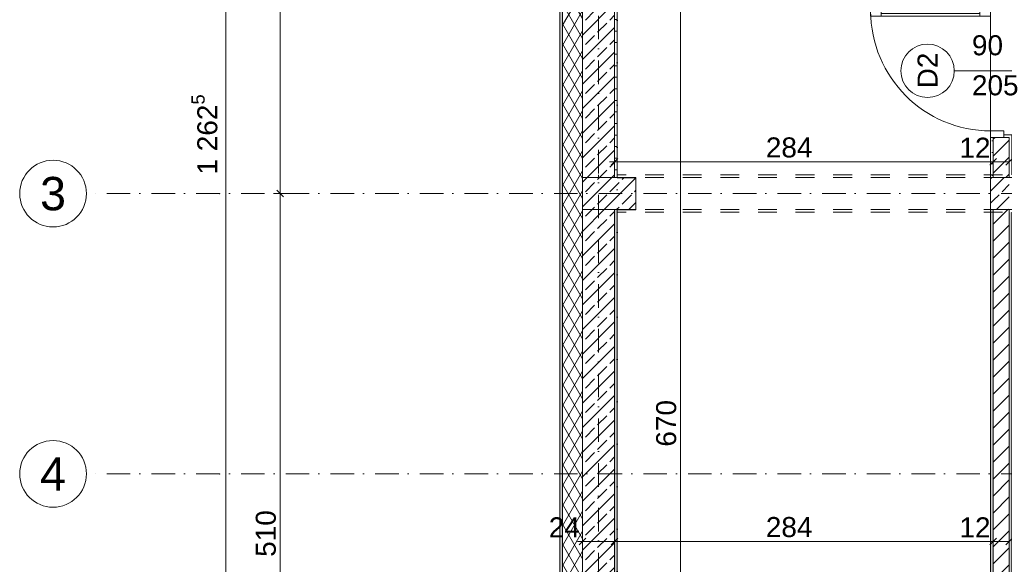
# Model space of a CAD drawing. Header units: millimetres. Extents: x -126271 to -91276, y -179170 to 5194.
# Tile 4 of 34: x -126271 to -118887, y -100644 to -96564. Entities that reach past the tile are written whole.
import ezdxf
from ezdxf.enums import TextEntityAlignment as Align

# ---------------------------------------------------------------- set-up
doc = ezdxf.new("R2010")
doc.units = ezdxf.units.MM
doc.header["$MEASUREMENT"] = 0
for name, pattern in [('Kropki i Kreski', [335.138881, 176.388884, -88.194442, 0, -70.555556]), ('Kropkowana', [317.499995, 0, -317.499995]), ('Przerywana', [282.222223, 141.111112, -141.111112])]:
    doc.linetypes.add(name, pattern=pattern)
for name, color, linetype, lineweight, true_color in [('Nowe_0_Nr_pióra__81', 7, 'Continuous', 13, 0x6a6a6a), ('Nowe_Elementy Modelu - Strefy_Nr_pióra__121', 7, 'Continuous', 0, 0xd5e3e3), ('Nowe_Konstrukcja - Słupy_Nr_pióra__101', 250, 'Continuous', 13, 0x333333), ('Nowe_Konstrukcja - Ściany zew_Nr_pióra__23', 7, 'Continuous', 13, 0x858585), ('Nowe_Wymiarowanie - Ogólne_Nr_pióra__81', 7, 'Continuous', 13, 0x6a6a6a), ('Nowe_Znaczniki drzwi Archicada_Nr_pióra__81', 7, 'Continuous', 13, 0x6a6a6a)]:
    doc.layers.add(name, color=color, linetype=linetype, lineweight=lineweight, true_color=true_color)
for name, color, linetype, lineweight in [('Nowe_Drzwi Archicad_Nr_pióra__3', 7, 'Continuous', 13), ('Nowe_Konstrukcja - Stropy_Nr_pióra__126', 255, 'Continuous', 0), ('Nowe_Konstrukcja - Słupy_Nr_pióra__41', 7, 'Continuous', 13), ('Nowe_Konstrukcja - Ściany zew_Nr_pióra__21', 7, 'Continuous', 20), ('Nowe_Konstrukcja - Ściany zew_Nr_pióra__3', 7, 'Continuous', 13), ('Nowe_Osie_Nr_pióra__3', 7, 'Continuous', 13), ('Nowe_Osie_Nr_pióra__4', 8, 'Continuous', 13), ('Nowe_Wymiarowanie - Ogólne_Nr_pióra__42', 8, 'Continuous', 25), ('Nowe_Znaczniki drzwi Archicada_Nr_pióra__2', 8, 'Continuous', 15), ('Nowe_Znaczniki drzwi Archicada_Nr_pióra__7', 7, 'Continuous', 35)]:
    doc.layers.add(name, color=color, linetype=linetype, lineweight=lineweight)
for name, color, linetype in [('Nowe_Konstrukcja - Stropy', 7, 'Continuous'), ('Nowe_Konstrukcja - Słupy', 7, 'Continuous'), ('Nowe_Konstrukcja - Ściany zew', 7, 'Continuous'), ('Nowe_Osie', 7, 'Continuous'), ('Nowe_Wymiarowanie - Ogólne', 7, 'Continuous'), ('Nowe_Znaczniki drzwi Archicada', 7, 'Continuous')]:
    doc.layers.add(name, color=color, linetype=linetype)
doc.styles.add('STYL_AUTOMATYCZNY_1', font='arial.ttf')
doc.dimstyles.new('STYL_AUTOMATYCZNY__1', dxfattribs={"dimtxt": 150, "dimasz": 47.5, "dimexe": 0.18, "dimexo": 0.0625, "dimgap": 0, "dimtad": 1, "dimtih": 1, "dimtoh": 1, "dimdec": 0, "dimlfac": 0.1, "dimzin": 0, "dimdsep": 46, "dimtxsty": 'STYL_AUTOMATYCZNY_1', "dimblk": 'ARROWHEAD_6', "dimblk1": 'ARROWHEAD_6', "dimblk2": 'ARROWHEAD_6', "dimcen": 0.09, "dimse1": 1, "dimse2": 1, "dimclrd": 256, "dimclre": 256, "dimclrt": 8, "dimazin": 0, "dimtfac": 1, "dimtdec": 4, "dimtmove": 0, "dimatfit": 3, "dimfxl": 0, "dimtolj": 1, "dimtzin": 0, "dimarcsym": 0})
doc.dimstyles.new('STYL_AUTOMATYCZNY__2', dxfattribs={"dimtxt": 150, "dimasz": 47.5, "dimexe": 0.18, "dimexo": 0.0625, "dimgap": 0, "dimtad": 1, "dimdec": 0, "dimlfac": 0.1, "dimzin": 0, "dimdsep": 46, "dimtxsty": 'STYL_AUTOMATYCZNY_1', "dimblk": 'ARROWHEAD_6', "dimblk1": 'ARROWHEAD_6', "dimblk2": 'ARROWHEAD_6', "dimcen": 0.09, "dimse1": 1, "dimse2": 1, "dimclrd": 256, "dimclre": 256, "dimclrt": 8, "dimazin": 0, "dimtfac": 1, "dimtdec": 4, "dimtmove": 0, "dimatfit": 3, "dimfxl": 0, "dimtolj": 1, "dimtzin": 0, "dimarcsym": 0})
pattern_1 = [(45, (0, 0), (-63.63961, 63.63961), [])]
pattern_2 = [(0, (0, 0), (0, 86.60254), [0, -50]), (0, (25, 43.3), (0, 86.60254), [0, -50])]
pattern_3 = [(60, (0, 0), (-64.951905, 37.5), []), (120, (0, 0), (64.951905, 37.5), [])]
pattern_4 = [(45, (0, 0), (-91.92388, 91.92388), []), (45, (-45.96, 45.96), (-91.92388, 91.92388), [97.5, -32.5])]

# ---------------------------------------------------------------- blocks, each defined once
blk = doc.blocks.new('Strop_1_1', base_point=(-95969.5, -102826.6))
at = {"layer": 'Nowe_Konstrukcja - Stropy_Nr_pióra__126', "color": 255, "linetype": 'Kropkowana', "lineweight": 0, "flags": 128}
blk.add_lwpolyline([(-95969.5, -102826.6), (-121789.5, -102826.6), (-121789.5, -92006.6), (-111888.8, -92006.6), (-111288.5, -92006.6), (-106469.2, -92006.6), (-105589.5, -92006.6), (-95969.5, -92006.6)], close=True, dxfattribs=at)
blk = doc.blocks.new('Drzwi 27')
at = {"layer": 'Nowe_Drzwi Archicad_Nr_pióra__3', "color": 7, "linetype": 'Continuous', "lineweight": 13}
for p, q in [((410, 820), (410, 900)), ((410, 900), (450, 900)), ((450, 900), (450, 820)), ((450, 820), (410, 820)), ((430, 820), (430, 80)), ((410, 0), (410, 80)), ((410, 80), (450, 80)), ((450, 80), (450, 0)), ((-450, 0), (-500, 0)), ((-500, 0), (-500, -100)), ((-500, 0), (-500, -20)), ((-500, 0), (-500, -20)), ((-450, -100), (-450, 0)), ((450, 0), (410, 0)), ((500, 0), (450, 0)), ((450, 0), (450, -100)), ((500, -100), (500, 0)), ((500, 0), (500, -20)), ((500, 0), (500, -20)), ((-500, -20), (-500, -100)), ((-500, -20), (-500, -100)), ((500, -20), (500, -100)), ((500, -20), (500, -100)), ((-500, -100), (-450, -100)), ((-480, -100), (-480, -160)), ((450, -100), (500, -100)), ((480, -100), (480, -160)), ((-500, -160), (-480, -160)), ((500, -160), (480, -160))]:
    blk.add_line(p, q, dxfattribs=at)
at = {"layer": 'Nowe_Drzwi Archicad_Nr_pióra__3', "color": 7, "linetype": 'Continuous', "lineweight": 13, "flags": 128}
for points in [[(430, 820), (430, 80), (410, 80), (410, 820)], [(450, 820), (450, 80), (430, 80), (430, 820)]]:
    blk.add_lwpolyline(points, close=True, dxfattribs=at)
at = {"layer": 'Nowe_Drzwi Archicad_Nr_pióra__3', "color": 7, "linetype": 'Continuous', "lineweight": 13}
blk.add_arc((450, 0), 900, 90, 180, dxfattribs=at)
blk = doc.blocks.new('Znacznik D 27_7')
at = {"layer": 'Nowe_Znaczniki drzwi Archicada_Nr_pióra__2', "color": 8, "linetype": 'Continuous', "lineweight": 15, "flags": 128}
blk.add_lwpolyline([(-200, -633, 1), (200, -633, 1)], format="xyb", close=True, dxfattribs=at)
at = {"layer": 'Nowe_Znaczniki drzwi Archicada_Nr_pióra__81', "color": 251, "linetype": 'Continuous', "lineweight": 13, "true_color": 0x6a6a6a}
blk.add_line((0, -433), (0, 0), dxfattribs=at)
at = {"layer": 'Nowe_Znaczniki drzwi Archicada_Nr_pióra__7', "color": 7, "lineweight": 35, "char_height": 150, "attachment_point": 7, "style": 'STYL_AUTOMATYCZNY_1'}
for s, insert, rotation in [('\\A1;{\\pql;\\pt0;\\fArial|b0|i0|c238|p0;\\W1.000000;205\\fArial|b0|i0|c238|p0;\\W1.000000;\\A1{\\H.66x;\\S^  ;}\\fArial|b0|i0|c238|p0;\\W1.000000;\\fArial|b0|i0|c238|p0;\\W1.000000;}', (227.5, -300.2), 90), ('\\A1;{\\pql;\\pt0;\\fArial|b0|i0|c238|p0;\\W1.000000;90\\fArial|b0|i0|c238|p0;\\W1.000000;\\A1{\\H.66x;\\S^  ;}\\fArial|b0|i0|c238|p0;\\W1.000000;\\fArial|b0|i0|c238|p0;\\W1.000000;}', (-72.5, -300.2), 90), ('\\A1;{\\pql;\\pt0;\\fArial|b0|i0|c238|p0;\\W1.000000;D2\\fArial|b0|i0|c238|p0;\\W1.000000;\\fArial|b0|i0|c238|p0;\\W1.000000;\\fArial|b0|i0|c238|p0;\\W1.000000;}', (131.5, -558), 180)]:
    blk.add_mtext(s, dxfattribs=dict(at, insert=insert, rotation=rotation))
blk = doc.blocks.new('Ściana_13_1', base_point=(-118829.7, -96066.6))
at = {"layer": 'Nowe_Konstrukcja - Ściany zew_Nr_pióra__23', "linetype": 'Continuous', "lineweight": 13, "true_color": 0x858585}
h = blk.add_hatch(dxfattribs=at)
h.set_pattern_fill('Bloczki_ceramiczne_0001', color=252, style=0, pattern_type=2)
h.set_pattern_definition(pattern_1)
h.paths.add_polyline_path([(-118969.7, -96146.6), (-118849.7, -96146.6), (-118849.7, -96126.6), (-118969.7, -96126.6)])
h = blk.add_hatch(dxfattribs=at)
h.set_pattern_fill('Tynk_0001', color=252, style=0, pattern_type=2)
h.set_pattern_definition(pattern_2)
h.paths.add_polyline_path([(-118969.7, -96146.6), (-118989.7, -96146.6), (-118989.7, -96446.6), (-118969.7, -96446.6)])
h = blk.add_hatch(dxfattribs=at)
h.set_pattern_fill('Bloczki_ceramiczne_0001', color=252, style=0, pattern_type=2)
h.set_pattern_definition(pattern_1)
h.paths.add_polyline_path([(-118969.7, -96446.6), (-118889.7, -96446.6), (-118849.7, -96446.6), (-118849.7, -96146.6), (-118969.7, -96146.6)])
h = blk.add_hatch(dxfattribs=at)
h.set_pattern_fill('Tynk_0001', color=252, style=0, pattern_type=2)
h.set_pattern_definition(pattern_2)
h.paths.add_polyline_path([(-118849.7, -96146.6), (-118849.7, -96446.6), (-118829.7, -96446.6), (-118829.7, -96146.6)])
h = blk.add_hatch(dxfattribs=at)
h.set_pattern_fill('Tynk_0001', color=252, style=0, pattern_type=2)
h.set_pattern_definition(pattern_2)
h.paths.add_polyline_path([(-118829.7, -96466.6), (-118829.7, -96446.6), (-118849.7, -96446.6), (-118889.7, -96446.6), (-118889.7, -96466.6)])
h = blk.add_hatch(dxfattribs=at)
h.set_pattern_fill('Tynk_0001', color=252, style=0, pattern_type=2)
h.set_pattern_definition(pattern_2)
h.paths.add_polyline_path([(-118989.7, -97746.6), (-118969.7, -97746.6), (-118969.7, -97446.6), (-118989.7, -97446.6)])
h = blk.add_hatch(dxfattribs=at)
h.set_pattern_fill('Bloczki_ceramiczne_0001', color=252, style=0, pattern_type=2)
h.set_pattern_definition(pattern_1)
h.paths.add_polyline_path([(-118969.7, -97746.6), (-118849.7, -97746.6), (-118849.7, -97446.6), (-118889.7, -97446.6), (-118969.7, -97446.6)])
h = blk.add_hatch(dxfattribs=at)
h.set_pattern_fill('Tynk_0001', color=252, style=0, pattern_type=2)
h.set_pattern_definition(pattern_2)
h.paths.add_polyline_path([(-118829.7, -97446.6), (-118829.7, -97426.6), (-118889.7, -97426.6), (-118889.7, -97446.6), (-118849.7, -97446.6)])
h = blk.add_hatch(dxfattribs=at)
h.set_pattern_fill('Tynk_0001', color=252, style=0, pattern_type=2)
h.set_pattern_definition(pattern_2)
h.paths.add_polyline_path([(-118849.7, -97726.6), (-118829.7, -97726.6), (-118829.7, -97446.6), (-118849.7, -97446.6)])
h = blk.add_hatch(dxfattribs=at)
h.set_pattern_fill('Tynk_0001', color=252, style=0, pattern_type=2)
h.set_pattern_definition(pattern_2)
h.paths.add_polyline_path([(-118849.7, -97726.6), (-118849.7, -97746.6), (-118829.7, -97746.6), (-118829.7, -97726.6)])
h = blk.add_hatch(dxfattribs=at)
h.set_pattern_fill('Tynk_0001', color=252, style=0, pattern_type=2)
h.set_pattern_definition(pattern_2)
h.paths.add_polyline_path([(-118989.7, -97986.6), (-118989.7, -102826.6), (-118969.7, -102826.6), (-118969.7, -97986.6)])
h = blk.add_hatch(dxfattribs=at)
h.set_pattern_fill('Bloczki_ceramiczne_0001', color=252, style=0, pattern_type=2)
h.set_pattern_definition(pattern_1)
h.paths.add_polyline_path([(-118969.7, -97986.6), (-118969.7, -102826.6), (-118849.7, -102826.6), (-118849.7, -97986.6)])
h = blk.add_hatch(dxfattribs=at)
h.set_pattern_fill('Tynk_0001', color=252, style=0, pattern_type=2)
h.set_pattern_definition(pattern_2)
h.paths.add_polyline_path([(-118849.7, -97986.6), (-118849.7, -98006.6), (-118829.7, -98006.6), (-118829.7, -97986.6)])
h = blk.add_hatch(dxfattribs=at)
h.set_pattern_fill('Tynk_0001', color=252, style=0, pattern_type=2)
h.set_pattern_definition(pattern_2)
h.paths.add_polyline_path([(-118849.7, -98006.6), (-118849.7, -102826.6), (-118829.7, -102826.6), (-118829.7, -98006.6)])
h = blk.add_hatch(dxfattribs=at)
h.set_pattern_fill('Bloczki_ceramiczne_0001', color=252, style=0, pattern_type=2)
h.set_pattern_definition(pattern_1)
h.paths.add_polyline_path([(-118849.7, -102826.6), (-118969.7, -102826.6), (-118969.7, -102846.6), (-118849.7, -102846.6)])
at = {"layer": 'Nowe_Konstrukcja - Ściany zew_Nr_pióra__21', "color": 7, "linetype": 'Continuous', "lineweight": 20}
for p, q in [((-118989.7, -96446.6), (-118969.7, -96446.6)), ((-118969.7, -96446.6), (-118889.7, -96446.6)), ((-118889.7, -96446.6), (-118889.7, -96466.6)), ((-118889.7, -96466.6), (-118829.7, -96466.6)), ((-118829.7, -96446.6), (-118829.7, -96466.6)), ((-118989.7, -97446.6), (-118969.7, -97446.6)), ((-118969.7, -97446.6), (-118889.7, -97446.6)), ((-118889.7, -97426.6), (-118829.7, -97426.6)), ((-118889.7, -97446.6), (-118889.7, -97426.6)), ((-118829.7, -97446.6), (-118829.7, -97426.6))]:
    blk.add_line(p, q, dxfattribs=at)
at = {"layer": 'Nowe_Konstrukcja - Ściany zew_Nr_pióra__21', "color": 7, "linetype": 'Continuous', "lineweight": 20, "flags": 128}
for points in [[(-118989.7, -96146.6), (-118989.7, -96446.6)], [(-118829.7, -96446.6), (-118829.7, -96146.6)], [(-118989.7, -97446.6), (-118989.7, -102826.6)], [(-118829.7, -97726.6), (-118829.7, -97446.6)], [(-118829.7, -102826.6), (-118829.7, -98006.6)]]:
    blk.add_lwpolyline(points, dxfattribs=at)
at = {"layer": 'Nowe_Konstrukcja - Ściany zew_Nr_pióra__3', "color": 7, "linetype": 'Continuous', "lineweight": 13}
for p, q in [((-118969.7, -96126.6), (-118969.7, -96146.6)), ((-118849.7, -96146.6), (-118849.7, -96126.6)), ((-118969.7, -96146.6), (-118969.7, -96446.6)), ((-118849.7, -96446.6), (-118849.7, -96146.6)), ((-118849.7, -96446.6), (-118889.7, -96446.6)), ((-118969.7, -97446.6), (-118969.7, -97746.6)), ((-118849.7, -97446.6), (-118889.7, -97446.6)), ((-118849.7, -97746.6), (-118849.7, -97446.6)), ((-118969.7, -97746.6), (-118989.7, -97746.6)), ((-118849.7, -97746.6), (-118969.7, -97746.6)), ((-118829.7, -97746.6), (-118849.7, -97746.6)), ((-118989.7, -97986.6), (-118969.7, -97986.6)), ((-118969.7, -97986.6), (-118969.7, -102826.6)), ((-118969.7, -97986.6), (-118849.7, -97986.6)), ((-118849.7, -97986.6), (-118829.7, -97986.6)), ((-118849.7, -102826.6), (-118849.7, -97986.6)), ((-118969.7, -102826.6), (-118969.7, -102846.6)), ((-118969.7, -102846.6), (-118849.7, -102846.6)), ((-118849.7, -102846.6), (-118849.7, -102826.6))]:
    blk.add_line(p, q, dxfattribs=at)
at = {"layer": 'Nowe_Drzwi Archicad_Nr_pióra__3', "color": 7, "linetype": 'Continuous', "lineweight": 13, "zscale": 1000, "rotation": 90}
blk.add_blockref('Drzwi 27', (-118989.7, -96946.6), dxfattribs=at)
at = {"layer": 'Nowe_Znaczniki drzwi Archicada', "color": 251, "lineweight": 13, "true_color": 0x6a6a6a, "rotation": 270}
blk.add_blockref('Znacznik D 27_7', (-118829.7, -96946.6), dxfattribs=at)
blk = doc.blocks.new('Ściana_16_1', base_point=(-121929.5, -97726.6))
at = {"layer": 'Nowe_Konstrukcja - Ściany zew_Nr_pióra__23', "linetype": 'Continuous', "lineweight": 13, "true_color": 0x858585}
h = blk.add_hatch(dxfattribs=at)
h.set_pattern_fill('Tynk_0001', color=252, style=0, pattern_type=2)
h.set_pattern_definition(pattern_2)
h.paths.add_polyline_path([(-121929.5, -97726.6), (-121929.5, -97726.6), (-121929.5, -97746.6), (-121929.5, -97746.6)])
h = blk.add_hatch(dxfattribs=at)
h.set_pattern_fill('Bloczki_ceramiczne_0001', color=252, style=0, pattern_type=2)
h.set_pattern_definition(pattern_1)
h.paths.add_polyline_path([(-121929.5, -97746.6), (-121929.5, -97746.6), (-121929.5, -97746.6), (-121929.5, -97746.6)])
h = blk.add_hatch(dxfattribs=at)
h.set_pattern_fill('Tynk_0001', color=252, style=0, pattern_type=2)
h.set_pattern_definition(pattern_2)
h.paths.add_polyline_path([(-121929.5, -98006.6), (-121929.5, -98006.6), (-121929.5, -97986.6), (-121929.5, -97986.6)])
at = {"layer": 'Nowe_Konstrukcja - Ściany zew_Nr_pióra__21', "color": 7, "linetype": 'Continuous', "lineweight": 20, "flags": 128}
for points in [[(-121929.5, -97726.6), (-121929.5, -97726.6)], [(-121929.5, -97726.6), (-121929.5, -97746.6)], [(-121929.5, -97726.6), (-121929.5, -97746.6)], [(-121929.5, -97746.6), (-121929.5, -97746.6)], [(-121929.5, -97986.6), (-121929.5, -98006.6)], [(-121929.5, -98006.6), (-121929.5, -98006.6)]]:
    blk.add_lwpolyline(points, dxfattribs=at)
at = {"layer": 'Nowe_Konstrukcja - Ściany zew_Nr_pióra__3', "color": 7, "linetype": 'Continuous', "lineweight": 13}
blk.add_line((-121929.5, -97746.6), (-121929.5, -97746.6), dxfattribs=at)
blk = doc.blocks.new('Ściana_19_1', base_point=(-121929.5, -91866.6))
at = {"layer": 'Nowe_Konstrukcja - Ściany zew_Nr_pióra__23', "linetype": 'Continuous', "lineweight": 0, "true_color": 0xdfdfdf}
for points in [[(-122219.5, -91576.6), (-122219.5, -92156.6), (-122199.5, -92156.6), (-122199.5, -91596.6)], [(-122219.5, -92156.6), (-122219.5, -102676.6), (-122199.5, -102676.6), (-122199.5, -92156.6)], [(-122219.5, -102676.6), (-122219.5, -103256.6), (-122199.5, -103236.6), (-122199.5, -102676.6)]]:
    blk.add_hatch(color=254, dxfattribs=at).paths.add_polyline_path(points)
at = {"layer": 'Nowe_Konstrukcja - Ściany zew_Nr_pióra__23', "linetype": 'Continuous', "lineweight": 13, "true_color": 0x858585}
h = blk.add_hatch(dxfattribs=at)
h.set_pattern_fill('Izolacja_miękka_0001', color=252, style=0, pattern_type=2)
h.set_pattern_definition(pattern_3)
h.paths.add_polyline_path([(-122199.5, -91596.6), (-122199.5, -92156.6), (-122049.5, -92156.6), (-122049.5, -91746.6)])
h = blk.add_hatch(dxfattribs=at)
h.set_pattern_fill('Beton_zbrojony_0001', color=252, style=0, pattern_type=2)
h.set_pattern_definition(pattern_4)
h.paths.add_polyline_path([(-122049.5, -91986.6), (-122049.5, -92156.6), (-121809.5, -92156.6), (-121809.5, -91986.6)])
h = blk.add_hatch(dxfattribs=at)
h.set_pattern_fill('Tynk_0001', color=252, style=0, pattern_type=2)
h.set_pattern_definition(pattern_2)
h.paths.add_polyline_path([(-121809.5, -91986.6), (-121809.5, -92156.6), (-121789.5, -92156.6), (-121789.5, -92006.6)])
h = blk.add_hatch(dxfattribs=at)
h.set_pattern_fill('Izolacja_miękka_0001', color=252, style=0, pattern_type=2)
h.set_pattern_definition(pattern_3)
h.paths.add_polyline_path([(-122199.5, -92156.6), (-122199.5, -102676.6), (-122049.5, -102676.6), (-122049.5, -92156.6)])
h = blk.add_hatch(dxfattribs=at)
h.set_pattern_fill('Beton_zbrojony_0001', color=252, style=0, pattern_type=2)
h.set_pattern_definition(pattern_4)
h.paths.add_polyline_path([(-122049.5, -102676.6), (-121809.5, -102676.6), (-121809.5, -97986.6), (-122049.3, -97986.6), (-122049.3, -97746.6), (-121809.5, -97746.6), (-121809.5, -92156.6), (-122049.5, -92156.6)])
h = blk.add_hatch(dxfattribs=at)
h.set_pattern_fill('Tynk_0001', color=252, style=0, pattern_type=2)
h.set_pattern_definition(pattern_2)
h.paths.add_polyline_path([(-121789.5, -95986.6), (-121789.5, -92156.6), (-121809.5, -92156.6), (-121809.5, -95986.6)])
h = blk.add_hatch(dxfattribs=at)
h.set_pattern_fill('Tynk_0001', color=252, style=0, pattern_type=2)
h.set_pattern_definition(pattern_2)
h.paths.add_polyline_path([(-121789.5, -96006.6), (-121789.5, -95986.6), (-121809.5, -95986.6), (-121809.5, -96006.6)])
h = blk.add_hatch(dxfattribs=at)
h.set_pattern_fill('Tynk_0001', color=252, style=0, pattern_type=2)
h.set_pattern_definition(pattern_2)
h.paths.add_polyline_path([(-121789.5, -96146.6), (-121789.5, -96126.6), (-121809.5, -96126.6), (-121809.5, -96146.6)])
h = blk.add_hatch(dxfattribs=at)
h.set_pattern_fill('Tynk_0001', color=252, style=0, pattern_type=2)
h.set_pattern_definition(pattern_2)
h.paths.add_polyline_path([(-121789.5, -96146.6), (-121809.5, -96146.6), (-121809.5, -97746.6), (-121789.5, -97746.6)])
h = blk.add_hatch(dxfattribs=at)
h.set_pattern_fill('Tynk_0001', color=252, style=0, pattern_type=2)
h.set_pattern_definition(pattern_2)
h.paths.add_polyline_path([(-121809.5, -97986.6), (-121809.5, -102676.6), (-121789.5, -102676.6), (-121789.5, -97986.6)])
h = blk.add_hatch(dxfattribs=at)
h.set_pattern_fill('Izolacja_miękka_0001', color=252, style=0, pattern_type=2)
h.set_pattern_definition(pattern_3)
h.paths.add_polyline_path([(-122199.5, -102676.6), (-122199.5, -103236.6), (-122049.5, -103086.6), (-122049.5, -102676.6)])
h = blk.add_hatch(dxfattribs=at)
h.set_pattern_fill('Beton_zbrojony_0001', color=252, style=0, pattern_type=2)
h.set_pattern_definition(pattern_4)
h.paths.add_polyline_path([(-121809.5, -102676.6), (-122049.5, -102676.6), (-122049.5, -102846.6), (-121809.5, -102846.6)])
at = {"layer": 'Nowe_Konstrukcja - Ściany zew_Nr_pióra__21', "color": 7, "linetype": 'Continuous', "lineweight": 20}
blk.add_line((-121789.5, -92006.6), (-121789.5, -92156.6), dxfattribs=at)
at = {"layer": 'Nowe_Konstrukcja - Ściany zew_Nr_pióra__21', "color": 7, "linetype": 'Continuous', "lineweight": 20, "flags": 128}
for points in [[(-122219.5, -91576.6), (-122219.5, -103256.6)], [(-121789.5, -95986.6), (-121789.5, -92156.6)], [(-121789.5, -97746.6), (-121789.5, -96146.6)], [(-121789.5, -102676.6), (-121789.5, -97986.6)]]:
    blk.add_lwpolyline(points, dxfattribs=at)
at = {"layer": 'Nowe_Konstrukcja - Ściany zew_Nr_pióra__3', "color": 7, "linetype": 'Continuous', "lineweight": 13}
for p, q in [((-122199.5, -91596.6), (-122199.5, -92156.6)), ((-122049.5, -92156.6), (-122049.5, -91746.6)), ((-122049.5, -91746.6), (-122049.5, -92156.6)), ((-121809.5, -91986.6), (-121809.5, -92156.6)), ((-121809.5, -92156.6), (-121809.5, -91986.6)), ((-122199.5, -92156.6), (-122199.5, -102676.6)), ((-122049.5, -92156.6), (-122049.5, -102676.6)), ((-121809.5, -96006.6), (-121809.5, -92156.6)), ((-121789.5, -96006.6), (-121809.5, -96006.6)), ((-121809.5, -96006.6), (-121809.5, -96126.6)), ((-121809.5, -96126.6), (-121789.5, -96126.6)), ((-121809.5, -97746.6), (-121809.5, -96126.6)), ((-121809.5, -102676.6), (-121809.5, -97986.6)), ((-122199.5, -102676.6), (-122199.5, -103236.6)), ((-122049.5, -103086.6), (-122049.5, -102676.6)), ((-122049.5, -102676.6), (-122049.5, -103086.6)), ((-121809.5, -102846.6), (-121809.5, -102676.6))]:
    blk.add_line(p, q, dxfattribs=at)
blk = doc.blocks.new('Ściana_22_1', base_point=(-105729.5, -97726.6))
at = {"layer": 'Nowe_Konstrukcja - Ściany zew_Nr_pióra__23', "linetype": 'Continuous', "lineweight": 13, "true_color": 0x858585}
h = blk.add_hatch(dxfattribs=at)
h.set_pattern_fill('Beton_zbrojony_0001', color=252, style=0, pattern_type=2)
h.set_pattern_definition(pattern_4)
h.paths.add_polyline_path([(-118989.7, -97746.6), (-118989.7, -97986.6), (-118969.7, -97986.6), (-118969.7, -97746.6)])
h = blk.add_hatch(dxfattribs=at)
h.set_pattern_fill('Beton_zbrojony_0001', color=252, style=0, pattern_type=2)
h.set_pattern_definition(pattern_4)
h.paths.add_polyline_path([(-118969.7, -97746.6), (-118969.7, -97986.6), (-118849.7, -97986.6), (-118849.7, -97746.6)])
at = {"layer": 'Nowe_Konstrukcja - Ściany zew_Nr_pióra__21', "color": 7, "linetype": 'Continuous', "lineweight": 20}
blk.add_line((-118989.7, -97746.6), (-118989.7, -97986.6), dxfattribs=at)
at = {"layer": 'Nowe_Konstrukcja - Ściany zew_Nr_pióra__3', "color": 7, "linetype": 'Continuous', "lineweight": 13}
for p, q in [((-118969.7, -97746.6), (-118989.7, -97746.6)), ((-118849.7, -97746.6), (-118969.7, -97746.6)), ((-118989.7, -97986.6), (-118969.7, -97986.6)), ((-118969.7, -97986.6), (-118849.7, -97986.6))]:
    blk.add_line(p, q, dxfattribs=at)
blk = doc.blocks.new('Standardowy znacznik osi_4')
at = {"layer": 'Nowe_Osie_Nr_pióra__4', "color": 8, "linetype": 'Kropki i Kreski', "lineweight": 13}
blk.add_line((1000, 0), (16473, 0), dxfattribs=at)
at = {"layer": 'Nowe_Osie_Nr_pióra__4', "color": 8, "lineweight": 13, "style": 'STYL_AUTOMATYCZNY_1'}
for tag, p in [('AC_MarkerText_1_0', (-67.9, -57.1)), ('AC_MarkerText_1_1', (17905.2, -57.1))]:
    blk.add_attdef(tag, text='', height=250, rotation=270, dxfattribs=at).set_placement(p, align=Align.TOP_CENTER)
blk = doc.blocks.new('Standardowy znacznik osi_5')
at = {"layer": 'Nowe_Osie_Nr_pióra__3', "color": 7, "linetype": 'Continuous', "lineweight": 13, "flags": 128}
blk.add_lwpolyline([(34349.3, 0, 1), (33849.3, 0, 1)], format="xyb", close=True, dxfattribs=at)
at = {"layer": 'Nowe_Osie_Nr_pióra__4', "color": 8, "linetype": 'Kropki i Kreski', "lineweight": 13}
for p, q in [((1000, 0), (32849.3, 0)), ((32849.3, 0), (33849.3, 0))]:
    blk.add_line(p, q, dxfattribs=at)
blk.add_point((32849.3, 0), dxfattribs=at)
blk.add_point((32849.3, 0), dxfattribs=at)
at = {"layer": 'Nowe_Osie_Nr_pióra__4', "color": 8, "lineweight": 13, "style": 'STYL_AUTOMATYCZNY_1'}
for tag, p in [('AC_MarkerText_1_0', (-250, -239.3)), ('AC_MarkerText_1_1', (34099.3, -239.3))]:
    blk.add_attdef(tag, text='', height=250, rotation=180, dxfattribs=at).set_placement(p, align=Align.TOP_CENTER)
blk = doc.blocks.new('*D117')
at = {"layer": 'Nowe_Wymiarowanie - Ogólne_Nr_pióra__81', "color": 251, "linetype": 'Continuous', "lineweight": 13, "true_color": 0x6a6a6a}
for p, q in [((-121809.5, -92353.7), (-121809.5, -92447.4)), ((-114309.5, -92353.7), (-114309.5, -92447.4)), ((-121834.5, -92425.5), (-121784.5, -92375.5)), ((-114309.5, -92400.5), (-121809.5, -92400.5)), ((-114334.5, -92425.5), (-114284.5, -92375.5))]:
    blk.add_line(p, q, dxfattribs=at)
at = {"layer": 'Nowe_Wymiarowanie - Ogólne_Nr_pióra__42', "color": 8, "lineweight": 25, "char_height": 150, "attachment_point": 7, "style": 'STYL_AUTOMATYCZNY_1'}
for s, insert in [('\\A1;{\\pql;\\fArial|b0|i0|c238|p0;\\W1.000000;24}', (-121784.5, -92370.5)), ('\\A1;{\\pql;\\fArial|b0|i0|c238|p0;\\W1.000000;750}', (-118116.7, -92370.5))]:
    blk.add_mtext(s, dxfattribs=dict(at, insert=insert))
blk = doc.blocks.new('ARROWHEAD_6')
at = {"color": 0, "linetype": 'Continuous', "lineweight": 0}
for p, q in [((0, 0), (-1, 0)), ((-0.5, -0.5), (0.5, 0.5))]:
    blk.add_line(p, q, dxfattribs=at)
blk = doc.blocks.new('*D118')
at = {"layer": 'Nowe_Wymiarowanie - Ogólne_Nr_pióra__81', "color": 251, "linetype": 'Continuous', "lineweight": 13, "true_color": 0x6a6a6a}
for p, q in [((-122049.5, -92353.7), (-122049.5, -92447.4)), ((-122049.5, -92400.5), (-122087, -92400.5)), ((-122024.5, -92375.5), (-122074.5, -92425.5)), ((-121809.5, -92400.5), (-122049.5, -92400.5)), ((-121834.5, -92425.5), (-121784.5, -92375.5))]:
    blk.add_line(p, q, dxfattribs=at)
blk = doc.blocks.new('*D119')
at = {"layer": 'Nowe_Wymiarowanie - Ogólne_Nr_pióra__81', "color": 251, "linetype": 'Continuous', "lineweight": 13, "true_color": 0x6a6a6a}
for p, q in [((-121784.5, -97602.7), (-121834.5, -97652.7)), ((-121809.5, -97674.6), (-121809.5, -97580.8)), ((-118944.7, -97602.7), (-118994.7, -97652.7)), ((-118969.7, -97674.6), (-118969.7, -97580.8)), ((-121847, -97627.7), (-121809.5, -97627.7)), ((-121809.5, -97627.7), (-118969.7, -97627.7))]:
    blk.add_line(p, q, dxfattribs=at)
at = {"layer": 'Nowe_Wymiarowanie - Ogólne_Nr_pióra__42', "color": 8, "lineweight": 25, "char_height": 150, "attachment_point": 7, "style": 'STYL_AUTOMATYCZNY_1'}
for s, insert in [('\\A1;{\\pql;\\fArial|b0|i0|c238|p0;\\W1.000000;284}', (-120675.6, -97597.7)), ('\\A1;{\\pql;\\fArial|b0|i0|c238|p0;\\W1.000000;12}', (-119223.5, -97597.7))]:
    blk.add_mtext(s, dxfattribs=dict(at, insert=insert))
blk = doc.blocks.new('*D120')
at = {"layer": 'Nowe_Wymiarowanie - Ogólne_Nr_pióra__81', "color": 251, "linetype": 'Continuous', "lineweight": 13, "true_color": 0x6a6a6a}
for p, q in [((-118944.7, -97602.7), (-118994.7, -97652.7)), ((-118824.7, -97602.7), (-118874.7, -97652.7)), ((-118849.7, -97674.6), (-118849.7, -97580.8)), ((-118969.7, -97627.7), (-118849.7, -97627.7))]:
    blk.add_line(p, q, dxfattribs=at)
blk = doc.blocks.new('*D133')
at = {"layer": 'Nowe_Wymiarowanie - Ogólne_Nr_pióra__81', "color": 251, "linetype": 'Continuous', "lineweight": 13, "true_color": 0x6a6a6a}
for p, q in [((-122087, -100472), (-122049.5, -100472)), ((-122024.5, -100447), (-122074.5, -100497)), ((-122049.5, -100518.9), (-122049.5, -100425.1)), ((-122049.5, -100472), (-121809.5, -100472)), ((-121784.5, -100447), (-121834.5, -100497)), ((-121809.5, -100518.9), (-121809.5, -100425.1))]:
    blk.add_line(p, q, dxfattribs=at)
at = {"layer": 'Nowe_Wymiarowanie - Ogólne_Nr_pióra__42', "color": 8, "lineweight": 25, "insert": (-122303.3, -100442), "char_height": 150, "attachment_point": 7, "style": 'STYL_AUTOMATYCZNY_1'}
blk.add_mtext('\\A1;{\\pql;\\fArial|b0|i0|c238|p0;\\W1.000000;24}', dxfattribs=at)
blk = doc.blocks.new('*D134')
at = {"layer": 'Nowe_Wymiarowanie - Ogólne_Nr_pióra__81', "color": 251, "linetype": 'Continuous', "lineweight": 13, "true_color": 0x6a6a6a}
for p, q in [((-121784.5, -100447), (-121834.5, -100497)), ((-121809.5, -100518.9), (-121809.5, -100425.1)), ((-121809.5, -100472), (-118969.7, -100472)), ((-118944.7, -100447), (-118994.7, -100497)), ((-118969.7, -100518.9), (-118969.7, -100425.1))]:
    blk.add_line(p, q, dxfattribs=at)
at = {"layer": 'Nowe_Wymiarowanie - Ogólne_Nr_pióra__42', "color": 8, "lineweight": 25, "char_height": 150, "attachment_point": 7, "style": 'STYL_AUTOMATYCZNY_1'}
for s, insert in [('\\A1;{\\pql;\\fArial|b0|i0|c238|p0;\\W1.000000;284}', (-120675.6, -100442)), ('\\A1;{\\pql;\\fArial|b0|i0|c238|p0;\\W1.000000;12}', (-119223.5, -100442))]:
    blk.add_mtext(s, dxfattribs=dict(at, insert=insert))
blk = doc.blocks.new('*D135')
at = {"layer": 'Nowe_Wymiarowanie - Ogólne_Nr_pióra__81', "color": 251, "linetype": 'Continuous', "lineweight": 13, "true_color": 0x6a6a6a}
for p, q in [((-118944.7, -100447), (-118994.7, -100497)), ((-118969.7, -100518.9), (-118969.7, -100425.1)), ((-118969.7, -100472), (-118849.7, -100472)), ((-118824.7, -100447), (-118874.7, -100497)), ((-118849.7, -100518.9), (-118849.7, -100425.1))]:
    blk.add_line(p, q, dxfattribs=at)
blk = doc.blocks.new('*D148')
at = {"layer": 'Nowe_Wymiarowanie - Ogólne_Nr_pióra__81', "color": 251, "linetype": 'Continuous', "lineweight": 13, "true_color": 0x6a6a6a}
for p, q in [((-121269.2, -96126.6), (-121362.9, -96126.6)), ((-121341.1, -96101.6), (-121291.1, -96151.6)), ((-121316.1, -102826.6), (-121316.1, -96126.6)), ((-121269.2, -102826.6), (-121362.9, -102826.6)), ((-121341.1, -102801.6), (-121291.1, -102851.6)), ((-121316.1, -102864.1), (-121316.1, -102826.6))]:
    blk.add_line(p, q, dxfattribs=at)
at = {"layer": 'Nowe_Wymiarowanie - Ogólne_Nr_pióra__42', "color": 8, "lineweight": 25, "char_height": 150, "attachment_point": 7, "rotation": 90, "style": 'STYL_AUTOMATYCZNY_1'}
for s, insert in [('\\A1;{\\pql;\\fArial|b0|i0|c238|p0;\\W1.000000;12}', (-121346.1, -96380.4)), ('\\A1;{\\pql;\\fArial|b0|i0|c238|p0;\\W1.000000;670}', (-121346.1, -99762.6))]:
    blk.add_mtext(s, dxfattribs=dict(at, insert=insert))
blk = doc.blocks.new('*D168')
at = {"layer": 'Nowe_Wymiarowanie - Ogólne_Nr_pióra__81', "color": 251, "linetype": 'Continuous', "lineweight": 13, "true_color": 0x6a6a6a}
for p, q in [((-119007.2, -96432.7), (-118969.7, -96432.7)), ((-118944.7, -96407.7), (-118994.7, -96457.7)), ((-118969.7, -96479.6), (-118969.7, -96385.8)), ((-118969.7, -96432.7), (-118849.7, -96432.7)), ((-118824.7, -96407.7), (-118874.7, -96457.7)), ((-118849.7, -96479.6), (-118849.7, -96385.8))]:
    blk.add_line(p, q, dxfattribs=at)
at = {"layer": 'Nowe_Wymiarowanie - Ogólne_Nr_pióra__42', "color": 8, "lineweight": 25, "insert": (-119223.5, -96402.7), "char_height": 150, "attachment_point": 7, "style": 'STYL_AUTOMATYCZNY_1'}
blk.add_mtext('\\A1;{\\pql;\\fArial|b0|i0|c238|p0;\\W1.000000;12}', dxfattribs=at)
blk = doc.blocks.new('*D192')
at = {"layer": 'Nowe_Wymiarowanie - Ogólne_Nr_pióra__81', "color": 251, "linetype": 'Continuous', "lineweight": 13, "true_color": 0x6a6a6a}
for p, q in [((-124677.9, -91116.6), (-124771.6, -91116.6)), ((-124699.7, -91141.6), (-124749.7, -91091.6)), ((-124724.7, -91116.6), (-124724.7, -91079.1)), ((-124724.7, -103741.2), (-124724.7, -91116.6)), ((-124677.9, -103741.2), (-124771.6, -103741.2)), ((-124749.7, -103716.2), (-124699.7, -103766.2)), ((-124724.7, -103778.7), (-124724.7, -103741.2))]:
    blk.add_line(p, q, dxfattribs=at)
at = {"layer": 'Nowe_Wymiarowanie - Ogólne_Nr_pióra__42', "color": 8, "lineweight": 25, "insert": (-124745.4, -97724.1), "char_height": 150, "attachment_point": 7, "rotation": 90, "style": 'STYL_AUTOMATYCZNY_1'}
blk.add_mtext('\\A1;{\\pql;\\fArial|b0|i0|c238|p0;\\W1.000000;1\xa0262\\fArial|b0|i0|c238|p0;\\W1.000000;\\A1{\\H.66x;\\S5^  ;}}', dxfattribs=at)
blk = doc.blocks.new('*D194')
at = {"layer": 'Nowe_Wymiarowanie - Ogólne_Nr_pióra__81', "color": 251, "linetype": 'Continuous', "lineweight": 13, "true_color": 0x6a6a6a}
for p, q in [((-124271.8, -97866.6), (-124365.5, -97866.6)), ((-124343.7, -97841.6), (-124293.7, -97891.6)), ((-124318.7, -102966.6), (-124318.7, -97866.6)), ((-124271.8, -102966.6), (-124365.5, -102966.6)), ((-124343.7, -102941.6), (-124293.7, -102991.6))]:
    blk.add_line(p, q, dxfattribs=at)
at = {"layer": 'Nowe_Wymiarowanie - Ogólne_Nr_pióra__42', "color": 8, "lineweight": 25, "insert": (-124348.7, -100588.2), "char_height": 150, "attachment_point": 7, "rotation": 90, "style": 'STYL_AUTOMATYCZNY_1'}
blk.add_mtext('\\A1;{\\pql;\\fArial|b0|i0|c238|p0;\\W1.000000;510}', dxfattribs=at)
blk = doc.blocks.new('*D195')
at = {"layer": 'Nowe_Wymiarowanie - Ogólne_Nr_pióra__81', "color": 251, "linetype": 'Continuous', "lineweight": 13, "true_color": 0x6a6a6a}
for p, q in [((-124271.8, -93366.6), (-124365.5, -93366.6)), ((-124343.7, -93341.6), (-124293.7, -93391.6)), ((-124318.7, -97866.6), (-124318.7, -93366.6)), ((-124271.8, -97866.6), (-124365.5, -97866.6)), ((-124343.7, -97841.6), (-124293.7, -97891.6))]:
    blk.add_line(p, q, dxfattribs=at)
at = {"layer": 'Nowe_Wymiarowanie - Ogólne_Nr_pióra__42', "color": 8, "lineweight": 25, "insert": (-124348.7, -95788.2), "char_height": 150, "attachment_point": 7, "rotation": 90, "style": 'STYL_AUTOMATYCZNY_1'}
blk.add_mtext('\\A1;{\\pql;\\fArial|b0|i0|c238|p0;\\W1.000000;450}', dxfattribs=at)
blk = doc.blocks.new('Słup_12_1', base_point=(-121849.5, -97866.6))
at = {"layer": 'Nowe_Konstrukcja - Słupy_Nr_pióra__101', "linetype": 'Continuous', "lineweight": 13, "true_color": 0x333333}
h = blk.add_hatch(dxfattribs=at)
h.set_pattern_fill('Beton_zbrojony_0001', color=250, style=0, pattern_type=2)
h.set_pattern_definition(pattern_4)
h.paths.add_polyline_path([(-122049.3, -97986.6), (-121649.6, -97986.6), (-121649.6, -97746.6), (-122049.3, -97746.6)])
at = {"layer": 'Nowe_Konstrukcja - Słupy_Nr_pióra__41', "color": 7, "linetype": 'Continuous', "lineweight": 13, "flags": 128}
blk.add_lwpolyline([(-122049.3, -97986.6), (-121649.6, -97986.6), (-121649.6, -97746.6), (-122049.3, -97746.6)], close=True, dxfattribs=at)
blk = doc.blocks.new('Słup_25_1', base_point=(-121849.5, -97866.6))
at = {"layer": 'Nowe_Konstrukcja - Słupy_Nr_pióra__101', "linetype": 'Continuous', "lineweight": 13, "true_color": 0x333333}
h = blk.add_hatch(dxfattribs=at)
h.set_pattern_fill('Beton_zbrojony_0001', color=250, style=0, pattern_type=2)
h.set_pattern_definition(pattern_4)
h.paths.add_polyline_path([(-122049.3, -97986.6), (-121649.6, -97986.6), (-121649.6, -97746.6), (-122049.3, -97746.6)])
at = {"layer": 'Nowe_Konstrukcja - Słupy_Nr_pióra__41', "color": 7, "linetype": 'Continuous', "lineweight": 13, "flags": 128}
blk.add_lwpolyline([(-122049.3, -97986.6), (-121649.6, -97986.6), (-121649.6, -97746.6), (-122049.3, -97746.6)], close=True, dxfattribs=at)

msp = doc.modelspace()

# ---------------------------------------------------------------- linework, layer by layer
at = {"layer": 'Nowe_0_Nr_pióra__81', "color": 251, "linetype": 'Przerywana', "lineweight": 13, "true_color": 0x6a6a6a, "flags": 128}
for points in [[(-118899.7, -97726.6), (-121789.5, -97726.6)], [(-118899.7, -97746.6), (-121789.5, -97746.6)], [(-118899.7, -97986.6), (-121789.5, -97986.6)], [(-118899.7, -98006.6), (-121789.5, -98006.6)]]:
    msp.add_lwpolyline(points, dxfattribs=at)
at = {"layer": 'Nowe_Elementy Modelu - Strefy_Nr_pióra__121', "color": 254, "linetype": 'Continuous', "lineweight": 0, "true_color": 0xd5e3e3, "flags": 128}
msp.add_lwpolyline([(-121789.5, -102826.6), (-118989.7, -102826.6), (-118989.7, -96146.6), (-121789.5, -96146.6), (-121789.5, -97747.4), (-121649.6, -97747.4), (-121649.6, -97987.4), (-121789.5, -97987.4)], close=True, dxfattribs=at)

# ---------------------------------------------------------------- block references
at = {"layer": 'Nowe_Konstrukcja - Stropy', "color": 255, "linetype": 'Kropkowana', "lineweight": 0}
msp.add_blockref('Strop_1_1', (-95969.5, -102826.6), dxfattribs=at)
at = {"layer": 'Nowe_Konstrukcja - Słupy', "color": 7, "lineweight": 13}
for name in ['Słup_12_1', 'Słup_25_1']:
    msp.add_blockref(name, (-121849.5, -97866.6), dxfattribs=at)
at = {"layer": 'Nowe_Konstrukcja - Ściany zew', "color": 7, "lineweight": 20}
for name, p in [('Ściana_19_1', (-121929.5, -91866.6)), ('Ściana_13_1', (-118829.7, -96066.6)), ('Ściana_22_1', (-105729.5, -97726.6)), ('Ściana_16_1', (-121929.5, -97726.6))]:
    msp.add_blockref(name, p, dxfattribs=at)
at = {"layer": 'Nowe_Osie', "color": 8, "linetype": 'Continuous', "lineweight": 15, "zscale": 1000, "rotation": 90}
msp.add_blockref('Standardowy znacznik osi_4', (-121929.5, -106426.6), dxfattribs=at)
at = {"layer": 'Nowe_Osie', "color": 8, "linetype": 'Continuous', "lineweight": 15}
ref = msp.add_blockref('Standardowy znacznik osi_5', (-91921.8, -97866.6), dxfattribs=dict(at, zscale=1000, rotation=180))
ref.add_attrib('AC_MarkerText_1_1', '3', dxfattribs={"layer": 'Nowe_Osie_Nr_pióra__4', "color": 8, "lineweight": 13, "height": 250, "rotation": 360, "style": 'STYL_AUTOMATYCZNY_1'}).set_placement((-126021.1, -97741.6), align=Align.TOP_CENTER)
ref = msp.add_blockref('Standardowy znacznik osi_5', (-91921.8, -99966.6), dxfattribs=dict(at, zscale=1000, rotation=180))
ref.add_attrib('AC_MarkerText_1_1', '4', dxfattribs={"layer": 'Nowe_Osie_Nr_pióra__4', "color": 8, "lineweight": 13, "height": 250, "rotation": 360, "style": 'STYL_AUTOMATYCZNY_1'}).set_placement((-126021.1, -99841.6), align=Align.TOP_CENTER)

# ---------------------------------------------------------------- dimensions: what is measured, and where the dimension line sits
at = {"layer": 'Nowe_Wymiarowanie - Ogólne', "color": 251, "linetype": 'Continuous', "lineweight": 13, "true_color": 0x6a6a6a}
for base, p1, p2, picture, middle in [((-124724.7, -91116.6), (-122217.4, -103741.2), (-122199.5, -91116.6), '*D192', (-124829.7, -97264.8)), ((-124318.7, -93366.6), (-122424.2, -97866.6), (-122402.9, -93366.6), '*D195', (-124423.7, -95617)), ((-121316.1, -96126.6), (-121789.5, -102826.6), (-113839.5, -96126.6), '*D148', (-121421.1, -99591.4)), ((-124318.7, -97866.6), (-123109, -102966.6), (-122424.2, -97866.6), '*D194', (-124423.7, -100417))]:
    dim = msp.add_linear_dim(base=base, p1=p1, p2=p2, angle=90, dimstyle='STYL_AUTOMATYCZNY__2', dxfattribs=at)
    dim.commit()
    dim.dimension.update_dxf_attribs({"geometry": picture, "text_midpoint": middle, "dimtype": 160, "text_rotation": 90})
for base, p1, p2, picture, middle in [((-121809.5, -92400.5), (-114309.5, -93996.6), (-121809.5, -97416.6), '*D117', (-117945.5, -92295.5)), ((-122049.5, -92400.5), (-121809.5, -97416.6), (-122049.5, -97416.6), '*D118', (-121670.4, -92295.5))]:
    dim = msp.add_linear_dim(base=base, p1=p1, p2=p2, angle=180, dimstyle='STYL_AUTOMATYCZNY__1', dxfattribs=at)
    dim.commit()
    dim.dimension.update_dxf_attribs({"geometry": picture, "text_midpoint": middle, "dimtype": 160})
for base, p1, p2, picture, middle in [((-118849.7, -96432.7), (-118969.7, -99486.6), (-118849.7, -99486.6), '*D168', (-119109.4, -96327.7)), ((-121809.5, -100472), (-122049.5, -97416.6), (-121809.5, -97416.6), '*D133', (-122189.2, -100367)), ((-118969.7, -97627.7), (-121809.5, -97416.6), (-118969.7, -99486.6), '*D119', (-120504.4, -97522.7)), ((-118969.7, -100472), (-121809.5, -97416.6), (-118969.7, -99486.6), '*D134', (-120504.4, -100367)), ((-118849.7, -97627.7), (-118969.7, -99486.6), (-118849.7, -99486.6), '*D120', (-119109.4, -97522.7)), ((-118849.7, -100472), (-118969.7, -99486.6), (-118849.7, -99486.6), '*D135', (-119109.4, -100367))]:
    dim = msp.add_linear_dim(base=base, p1=p1, p2=p2, dimstyle='STYL_AUTOMATYCZNY__1', dxfattribs=at)
    dim.commit()
    dim.dimension.update_dxf_attribs({"geometry": picture, "text_midpoint": middle, "dimtype": 160})

doc.saveas('drawing.dxf')
